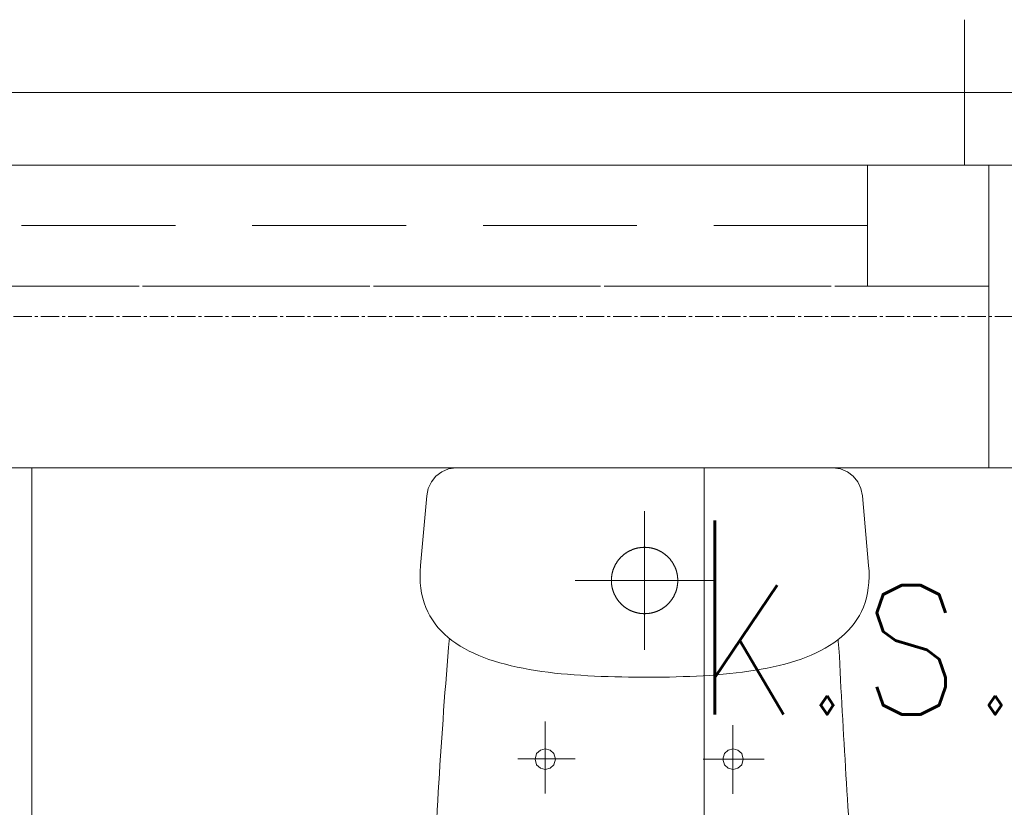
# Model space of a CAD drawing. Header units: centimetres. Extents: x 88729 to 133553, y -16225 to 14174.
# Tile 159 of 231: x 91673 to 91754, y -6342 to -6277. Entities that reach past the tile are written whole.
import ezdxf
from ezdxf.enums import TextEntityAlignment as Align

# ---------------------------------------------------------------- set-up
doc = ezdxf.new("R2010")
doc.units = ezdxf.units.CM
doc.linetypes.add('CENTER2', pattern=[1.125, 0.75, -0.125, 0.125, -0.125])
doc.linetypes.add('DASHED', pattern=[19.05, 12.7, -6.35])
for name, color, linetype, lineweight in [('A-ARMATURA', 252, 'Continuous', 5), ('A-SLUSARKA', 252, 'Continuous', 13), ('PR_izolacja', 252, 'Continuous', 20)]:
    doc.layers.add(name, color=color, linetype=linetype, lineweight=lineweight)
for name, color, linetype in [('A-OS', 252, 'CENTER2'), ('A-SCIANY', 252, 'Continuous'), ('A-SUFITY', 252, 'Continuous'), ('B-IWE', 252, 'Continuous'), ('B-IWE-KAN', 252, 'Continuous'), ('E_PODKLAD', 7, 'Continuous'), ('mat', 252, 'Continuous'), ('R-MET-IWE', 252, 'Continuous'), ('rz_wentylacja', 252, 'Continuous')]:
    doc.layers.add(name, color=color, linetype=linetype)
doc.styles.get("Standard").update_dxf_attribs({"font": 'txt.shx'})
doc.linetypes.add('BATTING', pattern='A,0.00254,-2.54,[134,LTYPESHP.SHX,S=2.54,R=0,X=-2.54,Y=0],-5.08,[134,LTYPESHP.SHX,S=2.54,R=180,X=2.54,Y=0],-2.54', length=10.16254)

# ---------------------------------------------------------------- blocks, each defined once
blk = doc.blocks.new('A$C04280096')
at = {"layer": 'A-ARMATURA'}
for p, q in [((-161.82, -0.83), (-155.43, 0)), ((-155.43, 0), (155.43, 0)), ((155.43, 0), (161.82, -0.83)), ((-176, -11.46), (-172.25, -6.79)), ((-172.25, -6.79), (-167.48, -3.17)), ((-167.48, -3.17), (-161.82, -0.83)), ((161.82, -0.83), (167.48, -3.17)), ((167.48, -3.17), (172.25, -6.79)), ((172.25, -6.79), (176, -11.47)), ((-178.58, -16.96), (-176, -11.46)), ((176, -11.47), (178.58, -16.97)), ((-184.97, -80.5), (-179.85, -23.06)), ((-179.85, -23.06), (-178.58, -16.96)), ((178.58, -16.97), (179.85, -23.06)), ((179.85, -23.06), (184.97, -80.5)), ((0, -150.3), (0, -35.69)), ((-18.73, -73), (-18.94, -73.2)), ((-18.52, -72.8), (-18.73, -73)), ((-18.31, -72.61), (-18.52, -72.8)), ((-18.09, -72.42), (-18.31, -72.61)), ((-17.87, -72.23), (-18.09, -72.42)), ((-17.66, -72.05), (-17.87, -72.23)), ((-17.44, -71.86), (-17.66, -72.05)), ((-17.21, -71.68), (-17.44, -71.86)), ((-16.99, -71.5), (-17.21, -71.68)), ((-16.76, -71.32), (-16.99, -71.5)), ((-16.54, -71.15), (-16.76, -71.32)), ((-16.31, -70.98), (-16.54, -71.15)), ((-16.08, -70.81), (-16.31, -70.98)), ((-15.84, -70.64), (-16.08, -70.81)), ((-15.61, -70.48), (-15.84, -70.64)), ((-15.37, -70.32), (-15.61, -70.48)), ((-15.13, -70.16), (-15.37, -70.32)), ((-14.89, -70), (-15.13, -70.16)), ((-14.65, -69.84), (-14.89, -70)), ((-14.41, -69.69), (-14.65, -69.84)), ((-14.16, -69.54), (-14.41, -69.69)), ((-13.92, -69.39), (-14.16, -69.54)), ((-13.67, -69.25), (-13.92, -69.39)), ((-13.42, -69.11), (-13.67, -69.25)), ((-13.17, -68.97), (-13.42, -69.11)), ((-12.92, -68.83), (-13.17, -68.97)), ((-12.66, -68.7), (-12.92, -68.83)), ((-12.41, -68.57), (-12.66, -68.7)), ((-12.15, -68.44), (-12.41, -68.57)), ((-11.89, -68.31), (-12.15, -68.44)), ((-11.63, -68.19), (-11.89, -68.31)), ((-11.37, -68.07), (-11.63, -68.19)), ((-11.11, -67.95), (-11.37, -68.07)), ((-10.85, -67.84), (-11.11, -67.95)), ((-10.58, -67.72), (-10.85, -67.84)), ((-10.32, -67.62), (-10.58, -67.72)), ((-10.05, -67.51), (-10.32, -67.62)), ((-9.79, -67.4), (-10.05, -67.51)), ((-9.52, -67.3), (-9.79, -67.4)), ((-9.25, -67.21), (-9.52, -67.3)), ((-8.98, -67.11), (-9.25, -67.21)), ((-8.71, -67.02), (-8.98, -67.11)), ((-8.43, -66.93), (-8.71, -67.02)), ((-8.16, -66.84), (-8.43, -66.93)), ((-7.89, -66.76), (-8.16, -66.84)), ((-7.61, -66.68), (-7.89, -66.76)), ((-7.33, -66.6), (-7.61, -66.68)), ((-7.06, -66.52), (-7.33, -66.6)), ((-6.78, -66.45), (-7.06, -66.52)), ((-6.5, -66.38), (-6.78, -66.45)), ((-6.22, -66.31), (-6.5, -66.38)), ((-5.94, -66.25), (-6.22, -66.31)), ((-5.66, -66.19), (-5.94, -66.25)), ((-5.38, -66.13), (-5.66, -66.19)), ((-5.1, -66.08), (-5.38, -66.13)), ((-4.82, -66.02), (-5.1, -66.08)), ((-4.54, -65.97), (-4.82, -66.02)), ((-4.25, -65.93), (-4.54, -65.97)), ((-3.97, -65.89), (-4.25, -65.93)), ((-3.68, -65.85), (-3.97, -65.89)), ((-3.4, -65.81), (-3.68, -65.85)), ((-3.12, -65.77), (-3.4, -65.81)), ((-2.83, -65.74), (-3.12, -65.77)), ((-2.54, -65.72), (-2.83, -65.74)), ((-2.26, -65.69), (-2.54, -65.72)), ((-1.97, -65.67), (-2.26, -65.69)), ((-1.69, -65.65), (-1.97, -65.67)), ((-1.4, -65.63), (-1.69, -65.65)), ((-1.11, -65.62), (-1.4, -65.63)), ((-0.83, -65.61), (-1.11, -65.62)), ((-0.54, -65.6), (-0.83, -65.61)), ((-0.25, -65.6), (-0.54, -65.6)), ((0.03, -65.6), (-0.25, -65.6)), ((0.32, -65.6), (0.03, -65.6)), ((0.61, -65.6), (0.32, -65.6)), ((0.89, -65.61), (0.61, -65.6)), ((1.18, -65.62), (0.89, -65.61)), ((1.47, -65.64), (1.18, -65.62)), ((1.75, -65.65), (1.47, -65.64)), ((2.04, -65.67), (1.75, -65.65)), ((2.33, -65.7), (2.04, -65.67)), ((2.61, -65.72), (2.33, -65.7)), ((2.9, -65.75), (2.61, -65.72)), ((3.18, -65.78), (2.9, -65.75)), ((3.47, -65.82), (3.18, -65.78)), ((3.75, -65.86), (3.47, -65.82)), ((4.04, -65.9), (3.75, -65.86)), ((4.32, -65.94), (4.04, -65.9)), ((4.6, -65.99), (4.32, -65.94)), ((4.88, -66.04), (4.6, -65.99)), ((5.17, -66.09), (4.88, -66.04)), ((5.45, -66.14), (5.17, -66.09)), ((5.73, -66.2), (5.45, -66.14)), ((6.01, -66.26), (5.73, -66.2)), ((6.29, -66.33), (6.01, -66.26)), ((6.57, -66.4), (6.29, -66.33)), ((6.85, -66.47), (6.57, -66.4)), ((7.12, -66.54), (6.85, -66.47)), ((7.4, -66.62), (7.12, -66.54)), ((7.68, -66.69), (7.4, -66.62)), ((7.95, -66.78), (7.68, -66.69)), ((8.22, -66.86), (7.95, -66.78)), ((8.5, -66.95), (8.22, -66.86)), ((8.77, -67.04), (8.5, -66.95)), ((9.04, -67.13), (8.77, -67.04)), ((9.31, -67.23), (9.04, -67.13)), ((9.58, -67.33), (9.31, -67.23)), ((9.85, -67.43), (9.58, -67.33)), ((10.12, -67.53), (9.85, -67.43)), ((10.38, -67.64), (10.12, -67.53)), ((10.65, -67.75), (10.38, -67.64)), ((10.91, -67.86), (10.65, -67.75)), ((11.17, -67.98), (10.91, -67.86)), ((11.43, -68.1), (11.17, -67.98)), ((11.69, -68.22), (11.43, -68.1)), ((11.95, -68.34), (11.69, -68.22)), ((12.21, -68.47), (11.95, -68.34)), ((12.47, -68.6), (12.21, -68.47)), ((12.72, -68.73), (12.47, -68.6)), ((12.98, -68.86), (12.72, -68.73)), ((13.23, -69), (12.98, -68.86)), ((13.48, -69.14), (13.23, -69)), ((13.73, -69.28), (13.48, -69.14)), ((13.97, -69.43), (13.73, -69.28)), ((14.22, -69.58), (13.97, -69.43)), ((14.46, -69.73), (14.22, -69.58)), ((14.71, -69.88), (14.46, -69.73)), ((14.95, -70.03), (14.71, -69.88)), ((15.19, -70.19), (14.95, -70.03)), ((15.43, -70.35), (15.19, -70.19)), ((15.66, -70.52), (15.43, -70.35)), ((15.9, -70.68), (15.66, -70.52)), ((16.13, -70.85), (15.9, -70.68)), ((16.36, -71.02), (16.13, -70.85)), ((16.59, -71.19), (16.36, -71.02)), ((16.82, -71.37), (16.59, -71.19)), ((17.04, -71.54), (16.82, -71.37)), ((17.27, -71.72), (17.04, -71.54)), ((17.49, -71.91), (17.27, -71.72)), ((17.71, -72.09), (17.49, -71.91)), ((17.93, -72.28), (17.71, -72.09)), ((18.14, -72.46), (17.93, -72.28)), ((18.36, -72.66), (18.14, -72.46)), ((18.57, -72.85), (18.36, -72.66)), ((18.78, -73.04), (18.57, -72.85)), ((18.99, -73.24), (18.78, -73.04)), ((-185.28, -85.38), (-184.97, -80.5)), ((-24.65, -81.04), (-24.77, -81.3)), ((-24.52, -80.78), (-24.65, -81.04)), ((-24.39, -80.52), (-24.52, -80.78)), ((-24.26, -80.27), (-24.39, -80.52)), ((-24.13, -80.02), (-24.26, -80.27)), ((-23.99, -79.76), (-24.13, -80.02)), ((-23.85, -79.51), (-23.99, -79.76)), ((-23.71, -79.26), (-23.85, -79.51)), ((-23.56, -79.02), (-23.71, -79.26)), ((-23.42, -78.77), (-23.56, -79.02)), ((-23.27, -78.53), (-23.42, -78.77)), ((-23.11, -78.28), (-23.27, -78.53)), ((-22.96, -78.04), (-23.11, -78.28)), ((-22.8, -77.8), (-22.96, -78.04)), ((-22.64, -77.57), (-22.8, -77.8)), ((-22.48, -77.33), (-22.64, -77.57)), ((-22.31, -77.09), (-22.48, -77.33)), ((-22.14, -76.86), (-22.31, -77.09)), ((-21.97, -76.63), (-22.14, -76.86)), ((-21.8, -76.4), (-21.97, -76.63)), ((-21.63, -76.17), (-21.8, -76.4)), ((-21.45, -75.95), (-21.63, -76.17)), ((-21.27, -75.73), (-21.45, -75.95)), ((-21.09, -75.5), (-21.27, -75.73)), ((-20.9, -75.28), (-21.09, -75.5)), ((-20.72, -75.07), (-20.9, -75.28)), ((-20.53, -74.85), (-20.72, -75.07)), ((-20.34, -74.64), (-20.53, -74.85)), ((-20.14, -74.42), (-20.34, -74.64)), ((-19.95, -74.21), (-20.14, -74.42)), ((-19.75, -74.01), (-19.95, -74.21)), ((-19.55, -73.8), (-19.75, -74.01)), ((-19.35, -73.6), (-19.55, -73.8)), ((-19.14, -73.39), (-19.35, -73.6)), ((-18.94, -73.2), (-19.14, -73.39)), ((19.19, -73.44), (18.99, -73.24)), ((19.39, -73.64), (19.19, -73.44)), ((19.6, -73.85), (19.39, -73.64)), ((19.8, -74.05), (19.6, -73.85)), ((19.99, -74.26), (19.8, -74.05)), ((20.19, -74.47), (19.99, -74.26)), ((20.38, -74.69), (20.19, -74.47)), ((20.57, -74.9), (20.38, -74.69)), ((20.76, -75.12), (20.57, -74.9)), ((20.95, -75.33), (20.76, -75.12)), ((21.13, -75.56), (20.95, -75.33)), ((21.31, -75.78), (21.13, -75.56)), ((21.49, -76), (21.31, -75.78)), ((21.67, -76.23), (21.49, -76)), ((21.84, -76.46), (21.67, -76.23)), ((22.01, -76.69), (21.84, -76.46)), ((22.18, -76.92), (22.01, -76.69)), ((22.35, -77.15), (22.18, -76.92)), ((22.51, -77.38), (22.35, -77.15)), ((22.68, -77.62), (22.51, -77.38)), ((22.84, -77.86), (22.68, -77.62)), ((22.99, -78.1), (22.84, -77.86)), ((23.15, -78.34), (22.99, -78.1)), ((23.3, -78.58), (23.15, -78.34)), ((23.45, -78.83), (23.3, -78.58)), ((23.6, -79.08), (23.45, -78.83)), ((23.74, -79.32), (23.6, -79.08)), ((23.88, -79.57), (23.74, -79.32)), ((24.02, -79.82), (23.88, -79.57)), ((24.16, -80.08), (24.02, -79.82)), ((24.29, -80.33), (24.16, -80.08)), ((24.42, -80.58), (24.29, -80.33)), ((24.55, -80.84), (24.42, -80.58)), ((24.68, -81.1), (24.55, -80.84)), ((24.8, -81.36), (24.68, -81.1)), ((184.97, -80.5), (185.28, -85.44)), ((-185.34, -90.09), (-185.28, -85.38)), ((-27.14, -89.24), (-27.18, -89.52)), ((-27.1, -88.96), (-27.14, -89.24)), ((-27.05, -88.67), (-27.1, -88.96)), ((-27.01, -88.39), (-27.05, -88.67)), ((-26.96, -88.11), (-27.01, -88.39)), ((-26.9, -87.82), (-26.96, -88.11)), ((-26.85, -87.54), (-26.9, -87.82)), ((-26.79, -87.26), (-26.85, -87.54)), ((-26.73, -86.98), (-26.79, -87.26)), ((-26.66, -86.7), (-26.73, -86.98)), ((-26.6, -86.42), (-26.66, -86.7)), ((-26.53, -86.15), (-26.6, -86.42)), ((-26.45, -85.87), (-26.53, -86.15)), ((-26.38, -85.59), (-26.45, -85.87)), ((-26.3, -85.32), (-26.38, -85.59)), ((-26.22, -85.04), (-26.3, -85.32)), ((-26.13, -84.77), (-26.22, -85.04)), ((-26.04, -84.49), (-26.13, -84.77)), ((-25.95, -84.22), (-26.04, -84.49)), ((-25.86, -83.95), (-25.95, -84.22)), ((-25.76, -83.68), (-25.86, -83.95)), ((-25.67, -83.41), (-25.76, -83.68)), ((-25.56, -83.14), (-25.67, -83.41)), ((-25.46, -82.88), (-25.56, -83.14)), ((-25.35, -82.61), (-25.46, -82.88)), ((-25.24, -82.34), (-25.35, -82.61)), ((-25.13, -82.08), (-25.24, -82.34)), ((-25.01, -81.82), (-25.13, -82.08)), ((-24.89, -81.56), (-25.01, -81.82)), ((-24.77, -81.3), (-24.89, -81.56)), ((24.92, -81.62), (24.8, -81.36)), ((25.04, -81.88), (24.92, -81.62)), ((25.16, -82.14), (25.04, -81.88)), ((25.27, -82.41), (25.16, -82.14)), ((25.38, -82.67), (25.27, -82.41)), ((25.48, -82.94), (25.38, -82.67)), ((25.59, -83.21), (25.48, -82.94)), ((25.69, -83.47), (25.59, -83.21)), ((25.79, -83.74), (25.69, -83.47)), ((25.88, -84.01), (25.79, -83.74)), ((25.98, -84.29), (25.88, -84.01)), ((26.07, -84.56), (25.98, -84.29)), ((26.15, -84.83), (26.07, -84.56)), ((26.24, -85.11), (26.15, -84.83)), ((26.32, -85.38), (26.24, -85.11)), ((26.4, -85.66), (26.32, -85.38)), ((26.47, -85.93), (26.4, -85.66)), ((26.54, -86.21), (26.47, -85.93)), ((26.61, -86.49), (26.54, -86.21)), ((26.68, -86.77), (26.61, -86.49)), ((26.74, -87.05), (26.68, -86.77)), ((26.8, -87.33), (26.74, -87.05)), ((26.86, -87.61), (26.8, -87.33)), ((26.92, -87.89), (26.86, -87.61)), ((26.97, -88.17), (26.92, -87.89)), ((27.02, -88.46), (26.97, -88.17)), ((27.06, -88.74), (27.02, -88.46)), ((27.11, -89.02), (27.06, -88.74)), ((27.15, -89.31), (27.11, -89.02)), ((27.18, -89.59), (27.15, -89.31)), ((185.28, -85.44), (185.34, -90.2)), ((-185.15, -94.62), (-185.34, -90.09)), ((-184.71, -99), (-185.15, -94.62)), ((-57.3, -92.99), (57.3, -92.99)), ((-27.39, -92.67), (-27.4, -92.96)), ((-27.4, -92.96), (-27.39, -93.24)), ((-27.38, -92.1), (-27.39, -92.38)), ((-27.39, -92.38), (-27.39, -92.67)), ((-27.39, -93.24), (-27.39, -93.53)), ((-27.39, -93.53), (-27.38, -93.82)), ((-27.37, -91.81), (-27.38, -92.1)), ((-27.38, -93.82), (-27.37, -94.1)), ((-27.36, -91.52), (-27.37, -91.81)), ((-27.37, -94.1), (-27.36, -94.39)), ((-27.34, -91.24), (-27.36, -91.52)), ((-27.36, -94.39), (-27.34, -94.68)), ((-27.32, -90.95), (-27.34, -91.24)), ((-27.34, -94.68), (-27.32, -94.96)), ((-27.3, -90.67), (-27.32, -90.95)), ((-27.32, -94.96), (-27.3, -95.25)), ((-27.27, -90.38), (-27.3, -90.67)), ((-27.3, -95.25), (-27.28, -95.54)), ((-27.28, -95.54), (-27.25, -95.82)), ((-27.24, -90.09), (-27.27, -90.38)), ((-27.25, -95.82), (-27.22, -96.11)), ((-27.21, -89.81), (-27.24, -90.09)), ((-27.22, -96.11), (-27.18, -96.39)), ((-27.18, -89.52), (-27.21, -89.81)), ((-27.18, -96.39), (-27.15, -96.68)), ((-27.15, -96.68), (-27.11, -96.96)), ((-27.11, -96.96), (-27.06, -97.24)), ((-27.06, -97.24), (-27.02, -97.53)), ((-27.02, -97.53), (-26.97, -97.81)), ((27.01, -97.6), (27.05, -97.32)), ((27.05, -97.32), (27.1, -97.03)), ((27.1, -97.03), (27.14, -96.75)), ((27.14, -96.75), (27.17, -96.46)), ((27.17, -96.46), (27.21, -96.18)), ((27.22, -89.88), (27.18, -89.59)), ((27.21, -96.18), (27.24, -95.89)), ((27.25, -90.16), (27.22, -89.88)), ((27.24, -95.89), (27.27, -95.61)), ((27.28, -90.45), (27.25, -90.16)), ((27.27, -95.61), (27.3, -95.32)), ((27.3, -90.73), (27.28, -90.45)), ((27.32, -91.02), (27.3, -90.73)), ((27.3, -95.32), (27.32, -95.04)), ((27.34, -91.3), (27.32, -91.02)), ((27.32, -95.04), (27.34, -94.75)), ((27.36, -91.59), (27.34, -91.3)), ((27.34, -94.75), (27.36, -94.46)), ((27.37, -91.88), (27.36, -91.59)), ((27.36, -94.46), (27.37, -94.18)), ((27.38, -92.16), (27.37, -91.88)), ((27.37, -94.18), (27.38, -93.89)), ((27.39, -92.45), (27.38, -92.16)), ((27.38, -93.89), (27.39, -93.6)), ((27.39, -92.74), (27.39, -92.45)), ((27.4, -93.03), (27.39, -92.74)), ((27.39, -93.32), (27.4, -93.03)), ((27.39, -93.6), (27.39, -93.32)), ((27.4, -92.99), (27.4, -92.99)), ((27.4, -93.03), (27.4, -93.03)), ((185.15, -94.79), (184.7, -99.21)), ((185.34, -90.2), (185.15, -94.79)), ((-184.04, -103.2), (-184.71, -99)), ((-183.13, -107.25), (-184.04, -103.2)), ((-26.97, -97.81), (-26.92, -98.09)), ((-26.92, -98.09), (-26.86, -98.37)), ((-26.86, -98.37), (-26.8, -98.65)), ((-26.8, -98.65), (-26.74, -98.93)), ((-26.74, -98.93), (-26.68, -99.21)), ((-26.68, -99.21), (-26.61, -99.49)), ((-26.61, -99.49), (-26.54, -99.77)), ((-26.54, -99.77), (-26.47, -100.05)), ((-26.47, -100.05), (-26.4, -100.33)), ((-26.4, -100.33), (-26.32, -100.6)), ((-26.32, -100.6), (-26.24, -100.88)), ((-26.24, -100.88), (-26.15, -101.15)), ((-26.15, -101.15), (-26.07, -101.42)), ((-26.07, -101.42), (-25.98, -101.7)), ((-25.98, -101.7), (-25.88, -101.97)), ((-25.88, -101.97), (-25.79, -102.24)), ((-25.79, -102.24), (-25.69, -102.51)), ((-25.69, -102.51), (-25.59, -102.78)), ((-25.59, -102.78), (-25.48, -103.04)), ((-25.48, -103.04), (-25.38, -103.31)), ((-25.38, -103.31), (-25.27, -103.58)), ((-25.27, -103.58), (-25.16, -103.84)), ((-25.16, -103.84), (-25.04, -104.1)), ((-25.04, -104.1), (-24.92, -104.36)), ((-24.92, -104.36), (-24.8, -104.62)), ((-24.8, -104.62), (-24.68, -104.88)), ((-24.68, -104.88), (-24.55, -105.14)), ((-24.55, -105.14), (-24.43, -105.4)), ((-24.43, -105.4), (-24.29, -105.65)), ((-24.29, -105.65), (-24.16, -105.91)), ((24.26, -105.72), (24.39, -105.46)), ((24.39, -105.46), (24.52, -105.21)), ((24.52, -105.21), (24.65, -104.95)), ((24.65, -104.95), (24.77, -104.69)), ((24.77, -104.69), (24.89, -104.43)), ((24.89, -104.43), (25.01, -104.17)), ((25.01, -104.17), (25.13, -103.91)), ((25.13, -103.91), (25.24, -103.64)), ((25.24, -103.64), (25.35, -103.38)), ((25.35, -103.38), (25.46, -103.11)), ((25.46, -103.11), (25.56, -102.85)), ((25.56, -102.85), (25.66, -102.58)), ((25.66, -102.58), (25.76, -102.31)), ((25.76, -102.31), (25.86, -102.04)), ((25.86, -102.04), (25.95, -101.77)), ((25.95, -101.77), (26.04, -101.49)), ((26.04, -101.49), (26.13, -101.22)), ((26.13, -101.22), (26.22, -100.95)), ((26.22, -100.95), (26.3, -100.67)), ((26.3, -100.67), (26.38, -100.4)), ((26.38, -100.4), (26.45, -100.12)), ((26.45, -100.12), (26.53, -99.84)), ((26.53, -99.84), (26.6, -99.56)), ((26.6, -99.56), (26.66, -99.28)), ((26.66, -99.28), (26.73, -99)), ((26.73, -99), (26.79, -98.72)), ((26.79, -98.72), (26.85, -98.44)), ((26.85, -98.44), (26.9, -98.16)), ((26.9, -98.16), (26.96, -97.88)), ((26.96, -97.88), (27.01, -97.6)), ((184.02, -103.46), (183.1, -107.54)), ((184.7, -99.21), (184.02, -103.46)), ((-182, -111.14), (-183.13, -107.25)), ((-180.65, -114.88), (-182, -111.14)), ((-24.16, -105.91), (-24.02, -106.16)), ((-24.02, -106.16), (-23.88, -106.41)), ((-23.88, -106.41), (-23.74, -106.66)), ((-23.74, -106.66), (-23.6, -106.91)), ((-23.6, -106.91), (-23.45, -107.15)), ((-23.45, -107.15), (-23.3, -107.4)), ((-23.3, -107.4), (-23.15, -107.64)), ((-23.15, -107.64), (-23, -107.88)), ((-23, -107.88), (-22.84, -108.12)), ((-22.84, -108.12), (-22.68, -108.36)), ((-22.68, -108.36), (-22.52, -108.6)), ((-22.52, -108.6), (-22.35, -108.83)), ((-22.35, -108.83), (-22.18, -109.07)), ((-22.18, -109.07), (-22.01, -109.3)), ((-22.01, -109.3), (-21.84, -109.53)), ((-21.84, -109.53), (-21.67, -109.76)), ((-21.67, -109.76), (-21.49, -109.98)), ((-21.49, -109.98), (-21.31, -110.21)), ((-21.31, -110.21), (-21.13, -110.43)), ((-21.13, -110.43), (-20.95, -110.65)), ((-20.95, -110.65), (-20.76, -110.87)), ((-20.76, -110.87), (-20.57, -111.08)), ((-20.57, -111.08), (-20.38, -111.3)), ((-20.38, -111.3), (-20.19, -111.51)), ((-20.19, -111.51), (-19.99, -111.72)), ((-19.99, -111.72), (-19.8, -111.93)), ((-19.8, -111.93), (-19.6, -112.13)), ((-19.6, -112.13), (-19.4, -112.34)), ((-19.4, -112.34), (-19.19, -112.54)), ((-19.19, -112.54), (-18.99, -112.74)), ((-18.99, -112.74), (-18.78, -112.94)), ((-18.78, -112.94), (-18.57, -113.13)), ((-18.57, -113.13), (-18.36, -113.33)), ((-18.36, -113.33), (-18.14, -113.52)), ((-18.14, -113.52), (-17.93, -113.71)), ((-17.93, -113.71), (-17.71, -113.89)), ((17.65, -113.94), (17.87, -113.76)), ((17.87, -113.76), (18.09, -113.57)), ((18.09, -113.57), (18.3, -113.38)), ((18.3, -113.38), (18.52, -113.18)), ((18.52, -113.18), (18.73, -112.99)), ((18.73, -112.99), (18.94, -112.79)), ((18.94, -112.79), (19.14, -112.59)), ((19.14, -112.59), (19.35, -112.39)), ((19.35, -112.39), (19.55, -112.19)), ((19.55, -112.19), (19.75, -111.98)), ((19.75, -111.98), (19.95, -111.77)), ((19.95, -111.77), (20.14, -111.56)), ((20.14, -111.56), (20.33, -111.35)), ((20.33, -111.35), (20.53, -111.14)), ((20.53, -111.14), (20.71, -110.92)), ((20.71, -110.92), (20.9, -110.7)), ((20.9, -110.7), (21.09, -110.48)), ((21.09, -110.48), (21.27, -110.26)), ((21.27, -110.26), (21.45, -110.04)), ((21.45, -110.04), (21.62, -109.81)), ((21.62, -109.81), (21.8, -109.59)), ((21.8, -109.59), (21.97, -109.36)), ((21.97, -109.36), (22.14, -109.13)), ((22.14, -109.13), (22.31, -108.89)), ((22.31, -108.89), (22.47, -108.66)), ((22.47, -108.66), (22.64, -108.42)), ((22.64, -108.42), (22.8, -108.18)), ((22.8, -108.18), (22.96, -107.94)), ((22.96, -107.94), (23.11, -107.7)), ((23.11, -107.7), (23.26, -107.46)), ((23.26, -107.46), (23.41, -107.22)), ((23.41, -107.22), (23.56, -106.97)), ((23.56, -106.97), (23.71, -106.72)), ((23.71, -106.72), (23.85, -106.47)), ((23.85, -106.47), (23.99, -106.22)), ((23.99, -106.22), (24.13, -105.97)), ((24.13, -105.97), (24.26, -105.72)), ((181.95, -111.46), (180.58, -115.23)), ((183.1, -107.54), (181.95, -111.46)), ((-179.08, -118.47), (-180.65, -114.88)), ((-177.3, -121.91), (-179.08, -118.47)), ((-175.32, -125.21), (-177.3, -121.91)), ((-17.71, -113.89), (-17.49, -114.08)), ((-17.49, -114.08), (-17.27, -114.26)), ((-17.27, -114.26), (-17.04, -114.44)), ((-17.04, -114.44), (-16.82, -114.62)), ((-16.82, -114.62), (-16.59, -114.79)), ((-16.59, -114.79), (-16.36, -114.96)), ((-16.36, -114.96), (-16.13, -115.14)), ((-16.13, -115.14), (-15.9, -115.3)), ((-15.9, -115.3), (-15.66, -115.47)), ((-15.66, -115.47), (-15.43, -115.63)), ((-15.43, -115.63), (-15.19, -115.79)), ((-15.19, -115.79), (-14.95, -115.95)), ((-14.95, -115.95), (-14.71, -116.1)), ((-14.71, -116.1), (-14.47, -116.26)), ((-14.47, -116.26), (-14.22, -116.41)), ((-14.22, -116.41), (-13.98, -116.55)), ((-13.98, -116.55), (-13.73, -116.7)), ((-13.73, -116.7), (-13.48, -116.84)), ((-13.48, -116.84), (-13.23, -116.98)), ((-13.23, -116.98), (-12.98, -117.12)), ((-12.98, -117.12), (-12.72, -117.25)), ((-12.72, -117.25), (-12.47, -117.39)), ((-12.47, -117.39), (-12.21, -117.52)), ((-12.21, -117.52), (-11.96, -117.64)), ((-11.96, -117.64), (-11.7, -117.77)), ((-11.7, -117.77), (-11.44, -117.89)), ((-11.44, -117.89), (-11.18, -118.01)), ((-11.18, -118.01), (-10.91, -118.12)), ((-10.91, -118.12), (-10.65, -118.23)), ((-10.65, -118.23), (-10.38, -118.34)), ((-10.38, -118.34), (-10.12, -118.45)), ((-10.12, -118.45), (-9.85, -118.56)), ((-9.85, -118.56), (-9.58, -118.66)), ((-9.58, -118.66), (-9.31, -118.76)), ((-9.31, -118.76), (-9.04, -118.85)), ((-9.04, -118.85), (-8.77, -118.95)), ((-8.77, -118.95), (-8.5, -119.04)), ((-8.5, -119.04), (-8.23, -119.12)), ((-8.23, -119.12), (-7.95, -119.21)), ((-7.95, -119.21), (-7.68, -119.29)), ((-7.68, -119.29), (-7.4, -119.37)), ((-7.4, -119.37), (-7.13, -119.45)), ((-7.13, -119.45), (-6.85, -119.52)), ((-6.85, -119.52), (-6.57, -119.59)), ((-6.57, -119.59), (-6.29, -119.66)), ((-6.29, -119.66), (-6.01, -119.72)), ((-6.01, -119.72), (-5.73, -119.78)), ((-5.73, -119.78), (-5.45, -119.84)), ((-5.45, -119.84), (-5.17, -119.9)), ((-5.17, -119.9), (-4.89, -119.95)), ((-4.89, -119.95), (-4.6, -120)), ((-4.6, -120), (-4.32, -120.04)), ((-4.32, -120.04), (-4.04, -120.09)), ((-4.04, -120.09), (-3.75, -120.13)), ((-3.75, -120.13), (-3.47, -120.17)), ((-3.47, -120.17), (-3.18, -120.2)), ((-3.18, -120.2), (-2.9, -120.23)), ((-2.9, -120.23), (-2.61, -120.26)), ((-2.61, -120.26), (-2.33, -120.29)), ((-2.33, -120.29), (-2.04, -120.31)), ((-2.04, -120.31), (-1.76, -120.33)), ((-1.76, -120.33), (-1.47, -120.35)), ((-1.47, -120.35), (-1.18, -120.36)), ((-1.18, -120.36), (-0.9, -120.37)), ((-0.9, -120.37), (-0.61, -120.38)), ((-0.61, -120.38), (-0.32, -120.39)), ((-0.32, -120.39), (-0.04, -120.39)), ((-0.04, -120.39), (0.25, -120.39)), ((0.25, -120.39), (0.54, -120.38)), ((0.54, -120.38), (0.82, -120.38)), ((0.82, -120.38), (1.11, -120.37)), ((1.11, -120.37), (1.4, -120.35)), ((1.4, -120.35), (1.68, -120.34)), ((1.68, -120.34), (1.97, -120.32)), ((1.97, -120.32), (2.26, -120.29)), ((2.26, -120.29), (2.54, -120.27)), ((2.54, -120.27), (2.83, -120.24)), ((2.83, -120.24), (3.11, -120.21)), ((3.11, -120.21), (3.4, -120.18)), ((3.4, -120.18), (3.68, -120.14)), ((3.68, -120.14), (3.97, -120.1)), ((3.97, -120.1), (4.25, -120.06)), ((4.25, -120.06), (4.53, -120.01)), ((4.53, -120.01), (4.82, -119.96)), ((4.82, -119.96), (5.1, -119.91)), ((5.1, -119.91), (5.38, -119.85)), ((5.38, -119.85), (5.66, -119.8)), ((5.66, -119.8), (5.94, -119.74)), ((5.94, -119.74), (6.22, -119.67)), ((6.22, -119.67), (6.5, -119.61)), ((6.5, -119.61), (6.78, -119.54)), ((6.78, -119.54), (7.06, -119.46)), ((7.06, -119.46), (7.33, -119.39)), ((7.33, -119.39), (7.61, -119.31)), ((7.61, -119.31), (7.88, -119.23)), ((7.88, -119.23), (8.16, -119.15)), ((8.16, -119.15), (8.43, -119.06)), ((8.43, -119.06), (8.7, -118.97)), ((8.7, -118.97), (8.97, -118.88)), ((8.97, -118.88), (9.25, -118.78)), ((9.25, -118.78), (9.52, -118.68)), ((9.52, -118.68), (9.78, -118.58)), ((9.78, -118.58), (10.05, -118.48)), ((10.05, -118.48), (10.32, -118.37)), ((10.32, -118.37), (10.58, -118.26)), ((10.58, -118.26), (10.85, -118.15)), ((10.85, -118.15), (11.11, -118.03)), ((11.11, -118.03), (11.37, -117.92)), ((11.37, -117.92), (11.63, -117.8)), ((11.63, -117.8), (11.89, -117.67)), ((11.89, -117.67), (12.15, -117.55)), ((12.15, -117.55), (12.4, -117.42)), ((12.4, -117.42), (12.66, -117.29)), ((12.66, -117.29), (12.91, -117.15)), ((12.91, -117.15), (13.17, -117.02)), ((13.17, -117.02), (13.42, -116.88)), ((13.42, -116.88), (13.67, -116.74)), ((13.67, -116.74), (13.91, -116.59)), ((13.91, -116.59), (14.16, -116.44)), ((14.16, -116.44), (14.41, -116.3)), ((14.41, -116.3), (14.65, -116.14)), ((14.65, -116.14), (14.89, -115.99)), ((14.89, -115.99), (15.13, -115.83)), ((15.13, -115.83), (15.37, -115.67)), ((15.37, -115.67), (15.6, -115.51)), ((15.6, -115.51), (15.84, -115.34)), ((15.84, -115.34), (16.07, -115.18)), ((16.07, -115.18), (16.3, -115.01)), ((16.3, -115.01), (16.53, -114.84)), ((16.53, -114.84), (16.76, -114.66)), ((16.76, -114.66), (16.99, -114.49)), ((16.99, -114.49), (17.21, -114.31)), ((17.21, -114.31), (17.43, -114.12)), ((17.43, -114.12), (17.65, -113.94)), ((178.98, -118.84), (177.18, -122.29)), ((180.58, -115.23), (178.98, -118.84)), ((-173.14, -128.36), (-175.32, -125.21)), ((-170.76, -131.37), (-173.14, -128.36)), ((172.95, -128.76), (170.54, -131.78)), ((175.16, -125.6), (172.95, -128.76)), ((177.18, -122.29), (175.16, -125.6)), ((-168.2, -134.25), (-170.76, -131.37)), ((-165.45, -137), (-168.2, -134.25)), ((-162.53, -139.61), (-165.45, -137)), ((165.16, -137.41), (162.19, -140.02)), ((167.94, -134.67), (165.16, -137.41)), ((170.54, -131.78), (167.94, -134.67)), ((-159.44, -142.1), (-162.53, -139.61)), ((-160.46, -148.9), (-159.94, -143.35)), ((-159.94, -143.35), (-159.8, -141.81)), ((-156.18, -144.47), (-159.44, -142.1)), ((-152.76, -146.71), (-156.18, -144.47)), ((155.76, -144.86), (152.29, -147.1)), ((159.06, -142.51), (155.76, -144.86)), ((162.19, -140.02), (159.06, -142.51)), ((161.15, -140.85), (161.32, -142.74)), ((161.32, -142.74), (161.82, -148.3)), ((-149.19, -148.84), (-152.76, -146.71)), ((-145.47, -150.85), (-149.19, -148.84)), ((-141.61, -152.75), (-145.47, -150.85)), ((-137.6, -154.55), (-141.61, -152.75)), ((140.99, -153.1), (136.94, -154.87)), ((144.91, -151.21), (140.99, -153.1)), ((148.67, -149.21), (144.91, -151.21)), ((152.29, -147.1), (148.67, -149.21)), ((-133.47, -156.23), (-137.6, -154.55)), ((-129.21, -157.82), (-133.47, -156.23)), ((-124.83, -159.3), (-129.21, -157.82)), ((-120.34, -160.69), (-124.83, -159.3)), ((-115.74, -161.98), (-120.34, -160.69)), ((-111.03, -163.18), (-115.74, -161.98)), ((114.82, -162.2), (110.06, -163.38)), ((119.47, -160.93), (114.82, -162.2)), ((124.02, -159.56), (119.47, -160.93)), ((128.45, -158.1), (124.02, -159.56)), ((132.76, -156.54), (128.45, -158.1)), ((136.94, -154.87), (132.76, -156.54)), ((-106.22, -164.3), (-111.03, -163.18)), ((-101.32, -165.33), (-106.22, -164.3)), ((-96.34, -166.28), (-101.32, -165.33)), ((-91.27, -167.15), (-96.34, -166.28)), ((-86.13, -167.94), (-91.27, -167.15)), ((-80.92, -168.66), (-86.13, -167.94)), ((-75.64, -169.31), (-80.92, -168.66)), ((-70.3, -169.9), (-75.64, -169.31)), ((-64.91, -170.42), (-70.3, -169.9)), ((-59.47, -170.88), (-64.91, -170.42)), ((63.5, -170.43), (58.01, -170.88)), ((68.93, -169.93), (63.5, -170.43)), ((74.31, -169.36), (68.93, -169.93)), ((79.64, -168.73), (74.31, -169.36)), ((84.9, -168.03), (79.64, -168.73)), ((90.09, -167.25), (84.9, -168.03)), ((95.21, -166.41), (90.09, -167.25)), ((100.25, -165.48), (95.21, -166.41)), ((105.2, -164.47), (100.25, -165.48)), ((110.06, -163.38), (105.2, -164.47)), ((-53.99, -171.29), (-59.47, -170.88)), ((-48.48, -171.63), (-53.99, -171.29)), ((-42.93, -171.93), (-48.48, -171.63)), ((-37.36, -172.18), (-42.93, -171.93)), ((-31.76, -172.38), (-37.36, -172.18)), ((-26.15, -172.54), (-31.76, -172.38)), ((-20.54, -172.66), (-26.15, -172.54)), ((-14.92, -172.75), (-20.54, -172.66)), ((-9.3, -172.8), (-14.92, -172.75)), ((-3.69, -172.82), (-9.3, -172.8)), ((1.9, -172.81), (-3.69, -172.82)), ((7.53, -172.78), (1.9, -172.81)), ((1.9, -172.81), (1.9, -172.81)), ((13.18, -172.71), (7.53, -172.78)), ((18.82, -172.62), (13.18, -172.71)), ((24.47, -172.5), (18.82, -172.62)), ((30.11, -172.34), (24.47, -172.5)), ((35.74, -172.14), (30.11, -172.34)), ((41.35, -171.9), (35.74, -172.14)), ((46.93, -171.61), (41.35, -171.9)), ((52.49, -171.27), (46.93, -171.61)), ((58.01, -170.88), (52.49, -171.27)), ((82.03, -209.47), (82.03, -268.73)), ((-72.95, -212.51), (-72.95, -269.03)), ((-80.17, -235.82), (-77.06, -233.02)), ((-77.06, -233.02), (-73.01, -232.08)), ((-73.01, -232.08), (-68.97, -233.02)), ((-68.97, -233.02), (-65.86, -235.82)), ((74.8, -235.82), (77.92, -233.02)), ((77.92, -233.02), (81.96, -232.08)), ((81.96, -232.08), (86.01, -233.02)), ((86.01, -233.02), (89.12, -235.82)), ((-98.64, -240.47), (-48.47, -240.47)), ((-81.42, -240.48), (-80.17, -235.82)), ((-80.17, -245.15), (-81.42, -240.48)), ((-65.86, -235.82), (-64.61, -240.48)), ((-64.61, -240.49), (-65.86, -245.15)), ((-64.61, -240.48), (-64.61, -240.49)), ((57.18, -240.16), (104.61, -240.16)), ((73.56, -240.48), (74.8, -235.82)), ((74.8, -245.15), (73.56, -240.48)), ((89.12, -235.82), (90.37, -240.48)), ((90.37, -240.49), (89.12, -245.15)), ((90.37, -240.48), (90.37, -240.49)), ((-77.06, -247.95), (-80.17, -245.15)), ((-73.01, -248.89), (-77.06, -247.95)), ((-68.97, -247.95), (-73.01, -248.89)), ((-65.86, -245.15), (-68.97, -247.95)), ((77.92, -247.95), (74.8, -245.15)), ((81.96, -248.89), (77.92, -247.95)), ((86, -247.95), (81.96, -248.89)), ((89.12, -245.15), (86, -247.95))]:
    blk.add_line(p, q, dxfattribs=at)
at = {"layer": 'A-ARMATURA', "linetype": 'Continuous'}
for centre, radius, start, end in [((-8576.26, 264.4), 8425.94, 355.762455, 357.188478), ((-5010.96, -574.67), 5190.32, 2.07305, 4.71198)]:
    blk.add_arc(centre, radius, start, end, dxfattribs=at)
blk = doc.blocks.new('A$C6D4569AD')
at = {"layer": 'A-ARMATURA', "xscale": -0.09999999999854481, "yscale": 0.1000000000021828, "zscale": 0.1, "rotation": 270}
blk.add_blockref('A$C04280096', (15.03, 0), dxfattribs=at)
blk = doc.blocks.new('IWE0W')
at = {"layer": 'B-IWE-KAN'}
blk.add_lwpolyline([(0.8536, 0.8536, -1), (0.1464, 0.1464), (0.8536, 0.8536, 1), (0.1464, 0.1464)], format="xyb", dxfattribs=at)
blk = doc.blocks.new('IWE0W011')
at = {"layer": 'B-IWE'}
blk.add_lwpolyline([(0, 0), (25, 0), (25, 25), (0, 25), (0, 0)], dxfattribs=at)
at = {"xscale": 15, "yscale": 15, "zscale": 15}
blk.add_blockref('IWE0W', (5, 5), dxfattribs=at)
at = {"layer": 'R-MET-IWE', "width": 0.75}
blk.add_attdef('NR', text='', height=9.5, dxfattribs=at).set_placement((12.5, 37), align=Align.MIDDLE)
blk = doc.blocks.new('A$Ce817dbbb')
at = {"layer": 'A-OS', "color": 252, "lineweight": 9, "ltscale": 2}
blk.add_line((-165.896, -16766.517), (3323.946, -16766.517), dxfattribs=at)
at = {"layer": 'A-SCIANY', "color": 252, "lineweight": 9, "ltscale": 3}
for p, q in [((349.104, -16742.017), (349.104, -16754.017)), ((351.104, -16779.017), (351.104, -16754.017)), ((-140.896, -16779.017), (374.104, -16779.017)), ((272.104, -16919.017), (272.104, -16779.017))]:
    blk.add_line(p, q, dxfattribs=at)
at = {"layer": 'A-SLUSARKA', "color": 252, "linetype": 'DASHED', "lineweight": 9}
blk.add_lwpolyline([(201.104, -16754.017), (351.104, -16754.017), (351.104, -16764.017), (201.104, -16764.017), (201.104, -16754.017), (211.104, -16754.017), (211.104, -16764.017), (341.104, -16764.017), (341.104, -16754.017), (341.104, -16759.017), (211.104, -16759.017), (211.104, -16759.017), (211.104, -16759.017), (211.104, -16759.017)], dxfattribs=at)
at = {"layer": 'A-SUFITY', "lineweight": 0, "ltscale": 0.1}
blk.add_line((327.604, -16779.017), (327.604, -17079.017), dxfattribs=at)
at = {"layer": 'mat', "color": 252, "lineweight": 9}
blk.add_line((-140.896, -16754.017), (1004.104, -16754.017), dxfattribs=at)
at = {"layer": 'PR_izolacja', "color": 252, "linetype": 'BATTING', "lineweight": 9, "ltscale": 0.28}
blk.add_line((-134.896, -16748.017), (998.104, -16748.017), dxfattribs=at)
at = {"layer": 'A-ARMATURA', "color": 252, "lineweight": 9, "rotation": 90}
blk.add_blockref('A$C6D4569AD', (322.688, -16794.047), dxfattribs=at)
at = {"layer": 'rz_wentylacja', "color": 252, "lineweight": 9}
ref = blk.add_blockref('IWE0W011', (399.104, -16780.017), dxfattribs=dict(at, xscale=-1, rotation=90))
ref.add_attrib('NR', 'k.s.-', (326.433, -16799.373), dxfattribs={"layer": 'R-MET-IWE', "height": 16, "width": 0.75})
at = {"layer": 'R-MET-IWE', "color": 252, "lineweight": 9, "width": 0.75}
for tag, rotation, p in [('0-', 90, (-1139.045, -4143.611)), ('0-', 90, (-1113.045, -4143.611)), ('0-', 90, (-1087.045, -4143.611)), ('2-', 90, (-796.045, -4143.611)), ('2-', 90, (-505.045, -4143.611)), ('0-', 90, (-480.045, -4143.611)), ('0-', 90, (-456.045, -4143.611)), ('2-', 90, (-166.045, -4143.611)), ('2-', 90, (-625.663, -4833.611)), ('2-', 90, (-599.663, -4833.611)), ('2-', 90, (-573.663, -4833.611)), ('0-', 180, (-2169.638, -4848.468)), ('0-', 180, (-2169.638, -4873.468)), ('0-', 180, (-2169.638, -4899.468)), ('-2', 90, (-1661.47, -4961.645)), ('-2', 90, (-1636.47, -4961.645)), ('0-', 270, (-1489.782, -4968.061)), ('0-', 270, (-1464.782, -4968.061)), ('0-', 270, (-1439.782, -4968.061)), ('0-', 270, (-1364.782, -4968.061)), ('0-', 270, (-1339.782, -4968.061)), ('0-', 270, (-1314.782, -4968.061)), ('0-', 270, (328.218, -4968.061)), ('0-', 270, (354.218, -4968.061)), ('0-', 270, (1256.218, -4968.061)), ('0-', 270, (1282.218, -4968.061)), ('0-', 90, (-513.045, -5496.611)), ('0-', 90, (-487.045, -5496.611)), ('K.S.-', 90, (-487.045, -5766.111)), ('0-', 90, (-513.045, -5766.111)), ('1-', 90, (-539.045, -6114.611)), ('0-', 90, (-513.045, -6114.611)), ('0-', 90, (-487.045, -6114.611)), ('0-', 90, (301.955, -6545.611)), ('0-', 90, (327.955, -6545.611)), ('0-', 90, (353.955, -6545.611)), ('0-', 90, (416.113, -6545.611)), ('0-', 90, (1255.955, -6545.611)), ('0-', 90, (1281.955, -6545.611)), ('1-', 90, (2382.955, -6845.611)), ('1-', 90, (2408.955, -6845.611)), ('1-', 90, (2434.955, -6845.611)), ('1-', 90, (2827.955, -6845.611)), ('1-', 90, (2853.955, -6845.611)), ('1-', 90, (2879.955, -6845.611)), ('<-2', 90, (-910.64, -10482.409)), ('2->', 90, (-718.146, -10854.38)), ('2->', 90, (-692.146, -10854.38)), ('2->', 90, (-744.146, -10870.803)), ('-0', 90, (-186.093, -12450.121)), ('1-', 90, (2264.472, -12866.38)), ('1-', 90, (2290.472, -12866.38)), ('1-', 90, (2316.472, -12866.38)), ('1-', 90, (2709.472, -12866.38)), ('1-', 90, (2735.472, -12866.38)), ('1-', 90, (2761.472, -12866.38)), ('<-KL', 90, (-700.012, -16780.913)), ('-0', 90, (-179.939, -18957.533)), ('0->', 90, (-1257.528, -23179.046)), ('0->', 90, (-1231.528, -23179.046)), ('0->', 90, (-1205.528, -23179.046)), ('0->', 90, (-600.528, -23179.046)), ('0->', 90, (-574.528, -23179.046)), ('0->', 90, (-1692.528, -24074.046)), ('0->', 90, (-1666.528, -24074.046)), ('0->', 90, (-1640.528, -24074.046)), ('0->', 90, (-1486.528, -24074.046)), ('0->', 90, (-1460.528, -24074.046)), ('0->', 90, (-1434.528, -24074.046)), ('<-0', 90, (-499.818, -24383.565)), ('<-0', 90, (-298.109, -24383.565)), ('<-0', 180, (-587.122, -25088.859)), ('<-0', 270, (-496.631, -25202.677)), ('<-0', 180, (-1353.253, -25419.359)), ('<-0', 180, (-1187.253, -25444.101)), ('<-0', 90, (-179.614, -25454.222)), ('<-0', 90, (-69.593, -26375.359)), ('<-0', 90, (-43.593, -26375.359))]:
    blk.add_attdef(tag, text='', height=17, rotation=rotation, dxfattribs=at).set_placement(p, align=Align.MIDDLE)
for tag, p in [('2-', (1424.812, -4179.204)), ('2-', (1424.812, -4205.204)), ('K.S.-', (-76.891, -4264.204)), ('KL-', (-613.132, -4292.185)), ('1-', (-613.132, -4312.185)), ('1-', (-613.132, -4332.185)), ('K.S.-', (1414.126, -4333.662)), ('0-', (-70.188, -4341.204)), ('0-', (469.812, -4341.204)), ('1-', (-613.132, -4352.185)), ('0-', (1424.812, -4361.204)), ('0-', (-70.188, -4367.204)), ('1-', (469.812, -4367.204)), ('0-', (1099.812, -4368.204)), ('2-', (1424.812, -4387.204)), ('1-', (-70.188, -4393.204)), ('1-', (469.812, -4393.204)), ('1-', (1099.812, -4394.204)), ('2-', (1424.812, -4413.204)), ('2-', (-70.188, -4419.204)), ('2-', (1099.812, -4420.204)), ('2-', (469.812, -4444.204)), ('K.S.-', (-76.891, -4445.204)), ('2-', (1099.812, -4446.204)), ('2-', (469.812, -4470.204)), ('2-', (-825.188, -4496.204)), ('2-', (-825.188, -4522.204)), ('2-', (-70.188, -4574.204)), ('2-', (-70.188, -4600.204)), ('K.S.-', (1089.126, -4600.662)), ('2-', (1099.812, -4653.204)), ('2-', (-70.188, -4669.204)), ('2-', (1099.812, -4679.204)), ('-1', (1806.777, -4690.779)), ('1-', (-70.188, -4695.204)), ('2-', (1099.812, -4705.204)), ('-1', (1806.777, -4716.295)), ('K.S.-', (-73.204, -4721.204)), ('-1', (1806.777, -4743.07)), ('FR-', (-70.188, -4747.204)), ('0-', (-1066.188, -6382.704)), ('0-', (-1066.188, -6408.704)), ('2-', (1729.812, -6586.204)), ('2-', (1729.812, -6612.204)), ('2-', (1729.812, -6638.204)), ('2-', (1729.812, -6664.204)), ('K.S.-', (469.812, -6788.204)), ('1-', (-962.188, -6915.204)), ('1-', (-460.188, -6923.204)), ('1-', (469.812, -6923.204)), ('2-', (1729.812, -6923.204)), ('1-', (-460.188, -6949.204)), ('1-', (469.812, -6949.204)), ('2-', (1729.812, -6949.204)), ('K.S.-', (2901.812, -6960.204)), ('2-', (1729.812, -6975.204)), ('2-', (1729.812, -7001.204)), ('2-', (-460.188, -7026.204)), ('0-', (469.812, -7026.204)), ('2-', (-460.188, -7052.204)), ('0-', (469.812, -7052.204)), ('2-', (-460.188, -7078.204)), ('2-', (469.812, -7078.204)), ('1-', (2901.812, -7088.204)), ('2-', (469.812, -7104.204)), ('1-', (2901.812, -7114.204)), ('0-', (1729.812, -7131.204)), ('2-', (-460.188, -7141.204)), ('0-', (1729.812, -7157.204)), ('2-', (-460.188, -7167.204)), ('2-', (469.812, -7181.204)), ('2-', (1729.812, -7183.204)), ('0-', (-460.188, -7193.204)), ('2-', (469.812, -7207.204)), ('2-', (1729.812, -7209.204)), ('K.S.-', (-470.874, -7217.662)), ('2-', (469.812, -7233.204)), ('2-', (1729.812, -7235.204)), ('1-', (-460.188, -7245.204)), ('2-', (469.812, -7259.204)), ('2-', (1729.812, -7261.204)), ('2-', (1729.812, -7287.204)), ('2-', (-460.188, -7297.204)), ('2->', (-943.671, -10542.973)), ('-1', (1688.294, -10711.548)), ('-1', (1688.294, -10737.548)), ('-1', (1688.294, -10763.548)), ('<-2', (1685.551, -12605.392)), ('2->', (1611.329, -12636.472)), ('2->', (1611.329, -12658.973)), ('2->', (1590.766, -12684.973)), ('K.S.-', (2783.329, -12980.973)), ('2->', (-578.671, -13046.973)), ('2->', (-578.671, -13072.973)), ('<-2', (-476.881, -13105.942)), ('1-', (2783.329, -13108.973)), ('1-', (2783.329, -13134.973)), ('<-1', (-610.787, -16857.829)), ('<-1', (-610.787, -16877.829)), ('<-1', (1688.294, -17218.96)), ('<-1', (1688.294, -17244.96)), ('<-1', (1688.294, -17270.96)), ('<-1', (-478.914, -18553.429)), ('<-0', (-2287.983, -23879.575)), ('<-0', (-2287.983, -23905.575)), ('<-0', (-2287.983, -23931.575)), ('<-0', (-343.077, -24738.183)), ('<-0', (-478.914, -25059.683))]:
    blk.add_attdef(tag, text='', height=17, dxfattribs=at).set_placement(p, align=Align.MIDDLE)

msp = doc.modelspace()

# ---------------------------------------------------------------- block references
at = {"layer": 'E_PODKLAD'}
msp.add_blockref('A$Ce817dbbb', (91401.874, 10465.391), dxfattribs=at)

doc.saveas('drawing.dxf')
